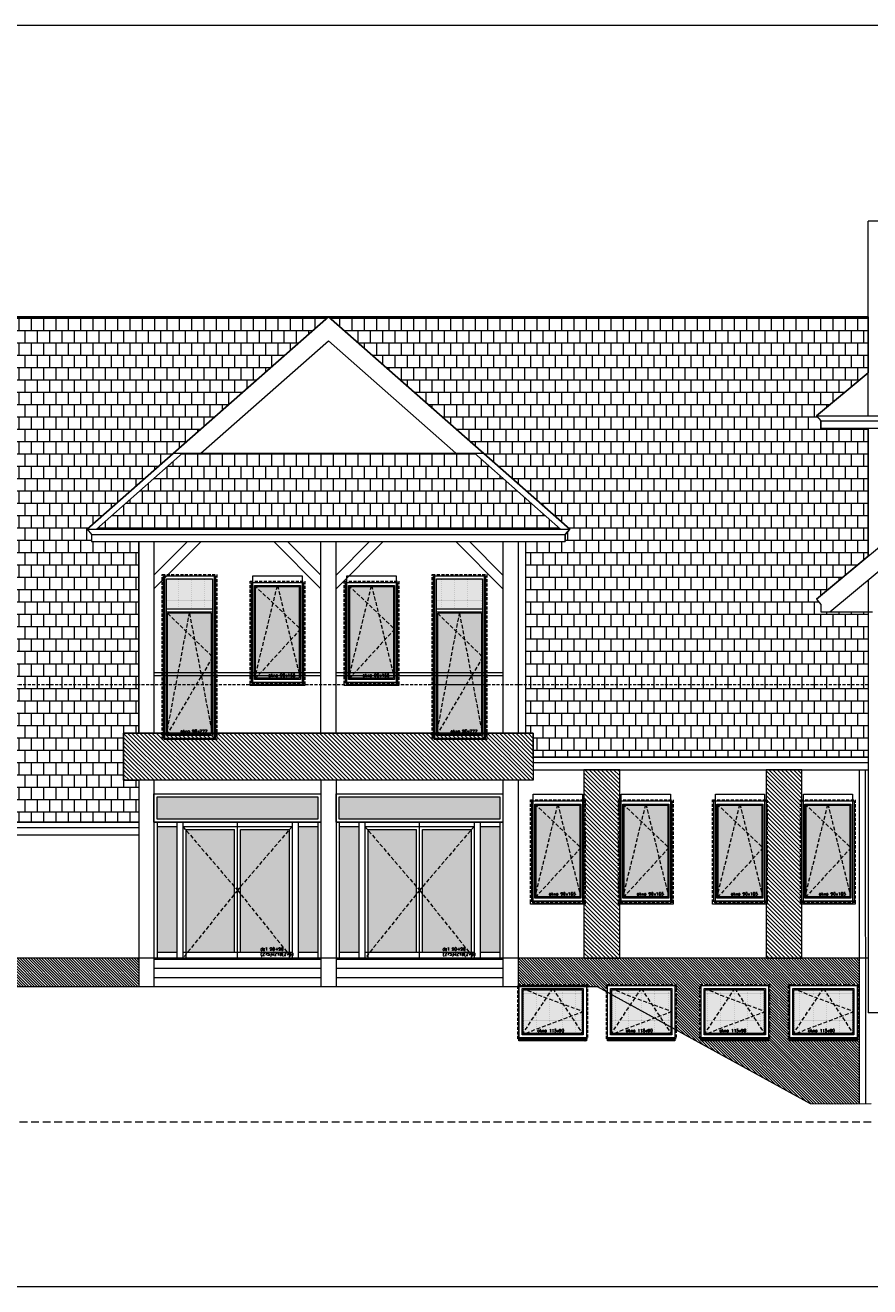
# Model space of a CAD drawing. Header units: millimetres. Extents: x -82287 to 177822, y -399756 to 0.
# Tile 35 of 228: x 64262 to 65654, y -241777 to -239700. Entities that reach past the tile are written whole.
import ezdxf
from ezdxf.enums import TextEntityAlignment as Align

# ---------------------------------------------------------------- set-up
doc = ezdxf.new("R2010")
doc.units = ezdxf.units.MM
doc.header["$MEASUREMENT"] = 0
for name, pattern in [('SUŁOSZOWA - PB 21 03$0$CACHE', [9.525, 6.35, -3.175]), ('SUŁOSZOWA - PB 21 03$0$CARKOVANA', [7.5, 5, -2.5]), ('SUŁOSZOWA - PB 21 03$0$HIDDEN', [9.525, 6.35, -3.175])]:
    doc.linetypes.add(name, pattern=pattern)
doc.layers.add('FL_XREF', color=252, linetype='Continuous')
for name, color, linetype, lineweight in [('SUŁOSZOWA - PB 21 03$0$! opisy okien elewacja', 251, 'Continuous', 0), ('SUŁOSZOWA - PB 21 03$0$!! 0_ Istn-okna', 251, 'Continuous', 0), ('SUŁOSZOWA - PB 21 03$0$!! 0_ Istn-sciany', 251, 'Continuous', 0), ('SUŁOSZOWA - PB 21 03$0$!! 0_ Istn-widok', 251, 'Continuous', 0), ('SUŁOSZOWA - PB 21 03$0$!! 0_ WIDOK ELEWACJA', 251, 'Continuous', 0), ('SUŁOSZOWA - PB 21 03$0$!! 0_Istn-cienka', 251, 'Continuous', 0), ('SUŁOSZOWA - PB 21 03$0$!! 0_Istn-drzwi', 251, 'Continuous', 0), ('SUŁOSZOWA - PB 21 03$0$!! 0_Opis_pom', 251, 'Continuous', 0), ('SUŁOSZOWA - PB 21 03$0$!! 1_ELEWACJA KOLOR', 251, 'Continuous', 0), ('SUŁOSZOWA - PB 21 03$0$!! 1_Hatch dach', 251, 'Continuous', 0), ('SUŁOSZOWA - PB 21 03$0$!! 1_OPIS POM NOWE', 251, 'Continuous', 0), ('SUŁOSZOWA - PB 21 03$0$!! 1_Wyburzenia', 251, 'SUŁOSZOWA - PB 21 03$0$CARKOVANA', 0), ('SUŁOSZOWA - PB 21 03$0$!! 2_ELEWACJA COKÓŁ', 251, 'Continuous', 0), ('SUŁOSZOWA - PB 21 03$0$!! 2_NOWE OKNA WIDOk - remont', 251, 'Continuous', 0), ('SUŁOSZOWA - PB 21 03$0$!! 2_TYNK OBRYS', 251, 'Continuous', 0)]:
    doc.layers.add(name, color=color, linetype=linetype, lineweight=lineweight)
doc.styles.add('SUŁOSZOWA - PB 21 03$0$ARIAL', font='tahoma.ttf')
doc.styles.add('SUŁOSZOWA - PB 21 03$0$TXT', font='simplex.shx')
pattern_1 = [(315, (261219.8475, -171915.682), (2.24506403, 2.24506403), [])]
pattern_2 = [(180, (0, 0), (-2e-15, -20.32), []), (270, (0, 0), (10.16, -20.32), [20.32, -20.32])]
pattern_3 = [(315, (0, 0), (3.367596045, 3.367596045), [])]

# ---------------------------------------------------------------- blocks, each defined once
blk = doc.blocks.new('SUŁOSZOWA - PB 21 03$0$DRZWI DZ 1')
at = {"layer": 'SUŁOSZOWA - PB 21 03$0$!! 1_Hatch dach', "true_color": 0x575757}
h = blk.add_hatch(dxfattribs=at)
h.set_pattern_fill('DOTS', color=251)
h.set_pattern_definition([(180, (1841.5625, 31354.394), (-0.79375, -1.5875), [0, -1.5875])])
h.paths.add_polyline_path([(-3236, 11996.4), (-3236, 11789.4), (-3203.5, 11789.4), (-3203.5, 11996.4)])
h.paths.add_polyline_path([(-3236, 12045.4), (-3236, 12008.4), (-2971, 12008.4), (-2971, 12045.4)])
h.paths.add_polyline_path([(-3188.5, 11991.4), (-3188.5, 11789.4), (-3108.5, 11789.4), (-3108.5, 11991.4)])
h.paths.add_polyline_path([(-3098.5, 11991.4), (-3098.5, 11789.4), (-3018.5, 11789.4), (-3018.5, 11991.4)])
h.paths.add_polyline_path([(-3003.5, 11996.4), (-3003.5, 11789.4), (-2971, 11789.4), (-2971, 11996.4)])
at = {"layer": 'SUŁOSZOWA - PB 21 03$0$!! 0_ Istn-okna'}
for points in [[(-3241, 12003.4), (-3241, 12050.4), (-2966, 12050.4), (-2966, 12003.4)], [(-3236, 12008.4), (-3236, 12045.4), (-2971, 12045.4), (-2971, 12008.4)]]:
    blk.add_lwpolyline(points, close=True, dxfattribs=at)
for points in [[(-3241, 12003.4), (-3241, 11779.4)], [(-3241, 12003.4), (-2966, 12003.4)], [(-3236, 12003.4), (-3236, 11779.4)], [(-3236, 11996.4), (-3203.5, 11996.4)], [(-3203.5, 12003.4), (-3203.5, 11779.4)], [(-3193.5, 12003.4), (-3193.5, 11779.4)], [(-3193.5, 11996.4), (-3013.5, 11996.4)], [(-3188.5, 11991.4), (-3108.5, 11991.4)], [(-3188.5, 11991.4), (-3188.5, 11779.4)], [(-3108.5, 11789.4), (-3108.5, 11991.4)], [(-3103.5, 11779.4), (-3103.5, 12003.4)], [(-3098.5, 11789.4), (-3098.5, 11991.4)], [(-3098.5, 11991.4), (-3018.5, 11991.4)], [(-3018.5, 11991.4), (-3018.5, 11779.4)], [(-3013.5, 12003.4), (-3013.5, 11779.4)], [(-3003.5, 12003.4), (-3003.5, 11779.4)], [(-3003.5, 11996.4), (-2971, 11996.4)], [(-2971, 12003.4), (-2971, 11779.4)], [(-2966, 12003.4), (-2966, 11779.4)], [(-3241, 11779.4), (-2966, 11779.4)], [(-3236, 11789.4), (-3203.5, 11789.4)], [(-3193.5, 11789.4), (-3013.5, 11789.4)], [(-3003.5, 11789.4), (-2971, 11789.4)]]:
    blk.add_lwpolyline(points, dxfattribs=at)
at = {"layer": 'SUŁOSZOWA - PB 21 03$0$!! 1_Hatch dach', "color": 251, "linetype": 'SUŁOSZOWA - PB 21 03$0$CACHE', "true_color": 0x575757}
for points in [[(-3193.5, 11996.4), (-3103.5, 11891.4), (-3193.5, 11779.4)], [(-3013.5, 11996.4), (-3103.5, 11891.4), (-3013.5, 11779.4)]]:
    blk.add_lwpolyline(points, dxfattribs=at)
at = {"insert": (-3065.6, 11797.1), "char_height": 5, "attachment_point": 1, "style": 'SUŁOSZOWA - PB 21 03$0$TXT'}
blk.add_mtext_dynamic_manual_height_columns('dz1 90+90 (275)x210(273)', width=52.63, gutter_width=75, heights=[0], dxfattribs=at)
blk = doc.blocks.new('SUŁOSZOWA - PB 21 03$0$okno 90x180')
at = {"layer": 'SUŁOSZOWA - PB 21 03$0$!! 1_Hatch dach', "true_color": 0x575757}
h = blk.add_hatch(dxfattribs=at)
h.set_pattern_fill('DOTS', color=251)
h.set_pattern_definition([(0, (-9632.3096, -11392.1331), (0.79375, 1.5875), [0, -1.5875])])
h.paths.add_polyline_path([(9, -20), (81, -20), (81, -171), (9, -171)])
at = {"layer": 'SUŁOSZOWA - PB 21 03$0$!! 0_ Istn-okna', "linetype": 'SUŁOSZOWA - PB 21 03$0$CARKOVANA', "lineweight": 5}
blk.add_lwpolyline([(0, -11), (90, -11), (90, -180), (0, -180)], close=True, dxfattribs=at)
at = {"layer": 'SUŁOSZOWA - PB 21 03$0$!! 0_ Istn-okna'}
for points in [[(2, -13), (88, -13), (88, -178), (2, -178)], [(7, -18), (83, -18), (83, -173), (7, -173)], [(9, -20), (81, -20), (81, -171), (9, -171)], [(0, -178), (90, -178), (90, -183), (0, -183)]]:
    blk.add_lwpolyline(points, close=True, dxfattribs=at)
at = {"layer": 'SUŁOSZOWA - PB 21 03$0$!! 1_Hatch dach', "color": 251, "linetype": 'SUŁOSZOWA - PB 21 03$0$CACHE', "true_color": 0x575757}
for points in [[(7, -173), (45, -18), (83, -173)], [(7, -18), (83, -90), (7, -173)]]:
    blk.add_lwpolyline(points, dxfattribs=at)
at = {"insert": (30.1, -163.6), "char_height": 5, "attachment_point": 1, "style": 'SUŁOSZOWA - PB 21 03$0$TXT'}
blk.add_mtext_dynamic_manual_height_columns('okno 90x165', width=52.63, gutter_width=75, heights=[0], dxfattribs=at)
blk = doc.blocks.new('SUŁOSZOWA - PB 21 03$0$okno 115x115')
at = {"layer": 'SUŁOSZOWA - PB 21 03$0$!! 1_Hatch dach', "true_color": 0x575757}
h = blk.add_hatch(dxfattribs=at)
h.set_pattern_fill('DOTS', color=251, angle=360)
h.set_pattern_definition([(360, (-21873.4686, 1906.5186), (0.79375, 1.5875), [0, -1.5875])])
h.paths.add_polyline_path([(-12257.2, 13266.7), (-12160.2, 13266.7), (-12160.2, 13194.7), (-12257.2, 13194.7)])
h = blk.add_hatch(dxfattribs=at)
h.set_pattern_fill('ANSI31', color=251, scale=0.2, angle=360)
h.set_pattern_definition([(45, (0, 0), (-0.449012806, 0.449012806), [])])
h.paths.add_polyline_path([(-12264.2, 13187.7), (-12153.2, 13187.7), (-12153.2, 13182.7), (-12264.2, 13182.7)])
at = {"layer": 'SUŁOSZOWA - PB 21 03$0$!! 0_ Istn-okna', "linetype": 'SUŁOSZOWA - PB 21 03$0$CARKOVANA', "lineweight": 5}
blk.add_lwpolyline([(-12266.2, 13275.7), (-12151.2, 13275.7), (-12151.2, 13185.7), (-12266.2, 13185.7)], close=True, dxfattribs=at)
at = {"layer": 'SUŁOSZOWA - PB 21 03$0$!! 0_ Istn-okna'}
for points in [[(-12264.2, 13273.7), (-12153.2, 13273.7), (-12153.2, 13187.7), (-12264.2, 13187.7)], [(-12259.2, 13268.7), (-12158.2, 13268.7), (-12158.2, 13192.7), (-12259.2, 13192.7)], [(-12257.2, 13266.7), (-12160.2, 13266.7), (-12160.2, 13194.7), (-12257.2, 13194.7)], [(-12264.2, 13187.7), (-12153.2, 13187.7), (-12153.2, 13182.7), (-12264.2, 13182.7)]]:
    blk.add_lwpolyline(points, close=True, dxfattribs=at)
at = {"layer": 'SUŁOSZOWA - PB 21 03$0$!! 1_Hatch dach', "color": 251, "linetype": 'SUŁOSZOWA - PB 21 03$0$CACHE', "true_color": 0x575757}
for points in [[(-12259.2, 13192.7), (-12208.7, 13268.7), (-12158.2, 13192.7)], [(-12259.2, 13268.7), (-12158.2, 13230.7), (-12259.2, 13192.7)]]:
    blk.add_lwpolyline(points, dxfattribs=at)
at = {"insert": (-12234.1, 13202.1), "char_height": 5, "attachment_point": 1, "style": 'SUŁOSZOWA - PB 21 03$0$TXT'}
blk.add_mtext_dynamic_manual_height_columns('okno 115x90', width=52.63, gutter_width=75, heights=[0], dxfattribs=at)
blk = doc.blocks.new('SUŁOSZOWA - PB 21 03$0$drzwi balkonowe 90x270')
at = {"layer": 'SUŁOSZOWA - PB 21 03$0$!! 1_Hatch dach', "true_color": 0x575757}
h = blk.add_hatch(dxfattribs=at)
h.set_pattern_fill('DOTS', color=251, angle=270)
h.set_pattern_definition([(270, (-11122.1331, 9634.3096), (1.5875, -0.79375), [0, -1.5875])])
h.paths.add_polyline_path([(206, -7), (206, -79), (7, -79), (7, -7)])
h = blk.add_hatch(dxfattribs=at)
h.set_pattern_fill('DOTS', color=251, angle=270)
h.set_pattern_definition([(90, (19212.957, -5367.0837), (-1.5875, 0.79375), [0, -1.5875])])
h.paths.add_polyline_path([(263, -5), (213, -5), (213, -81), (263, -81)])
at = {"layer": 'SUŁOSZOWA - PB 21 03$0$!! 0_ Istn-okna', "linetype": 'SUŁOSZOWA - PB 21 03$0$CARKOVANA', "lineweight": 5}
blk.add_lwpolyline([(270, 2), (270, -88), (-2, -88), (-2, 2)], close=True, dxfattribs=at)
at = {"layer": 'SUŁOSZOWA - PB 21 03$0$!! 0_ Istn-okna'}
for points in [[(268, 0), (268, -86), (0, -86), (0, 0)], [(263, -5), (263, -81), (5, -81), (5, -5)]]:
    blk.add_lwpolyline(points, close=True, dxfattribs=at)
for points in [[(206, -79), (7, -79), (7, -7), (206, -7)], [(206, -79), (206, -7)], [(208, -81), (208, -5)], [(213, -81), (213, -5)]]:
    blk.add_lwpolyline(points, dxfattribs=at)
at = {"layer": 'SUŁOSZOWA - PB 21 03$0$!! 0_ Istn-widok'}
blk.add_lwpolyline([(268, -2.5), (268, -83.5), (-2, -83.5), (-2, -2.5)], close=True, dxfattribs=at)
at = {"layer": 'SUŁOSZOWA - PB 21 03$0$!! 1_Hatch dach', "color": 251, "linetype": 'SUŁOSZOWA - PB 21 03$0$CACHE', "true_color": 0x575757}
for points in [[(5, -5), (206, -43), (5, -81)], [(206, -7), (134, -81), (5, -5)]]:
    blk.add_lwpolyline(points, dxfattribs=at)
at = {"insert": (14.4, -28.1), "char_height": 5, "attachment_point": 1, "rotation": 270, "style": 'SUŁOSZOWA - PB 21 03$0$TXT'}
blk.add_mtext_dynamic_manual_height_columns('okno 90x272', width=52.63, gutter_width=75, heights=[0], dxfattribs=at)
blk = doc.blocks.new('SUŁOSZOWA - PB 21 03')
at = {"layer": 'SUŁOSZOWA - PB 21 03$0$!! 1_ELEWACJA KOLOR'}
h = blk.add_hatch(dxfattribs=at)
h.set_pattern_fill('ANSI31', color=129, scale=1.5, angle=-90)
h.set_pattern_definition(pattern_3)
h.paths.add_polyline_path([(64362.25917, -240918.85053), (65037.25917, -240918.85053), (65037.25917, -240996.35053), (64362.25917, -240996.35053)])
h = blk.add_hatch(dxfattribs=at)
h.set_pattern_fill('ANSI31', color=129, scale=1.5, angle=-90)
h.set_pattern_definition(pattern_3)
h.paths.add_polyline_path([(65120.75917, -240978.98294), (65120.75917, -241289.35053), (65179.75917, -241289.35053), (65179.75917, -240978.98294)])
h = blk.add_hatch(dxfattribs=at)
h.set_pattern_fill('ANSI31', color=129, scale=1.5, angle=-90)
h.set_pattern_definition(pattern_3)
h.paths.add_polyline_path([(65420.75917, -240978.98294), (65420.75917, -241289.35053), (65479.75917, -241289.35053), (65479.75917, -240978.98294)])
at = {"layer": 'SUŁOSZOWA - PB 21 03$0$!! 1_Hatch dach', "true_color": 0x990000}
h = blk.add_hatch(dxfattribs=at)
h.set_pattern_fill('AR-B88', color=14, scale=0.1, angle=180)
h.set_pattern_definition(pattern_2)
h.paths.add_polyline_path([(63076.25917, -240958.35053), (63076.25917, -240520.69104), (63076.25917, -240232.83492), (64699.75917, -240232.83492), (64302.25917, -240582.63492), (64309.46611, -240591.27873), (64309.46611, -240603.26733), (64387.25917, -240603.26733), (64387.25917, -240918.85053), (64362.25917, -240918.85053), (64362.25917, -240996.35053), (64387.25917, -240996.35053), (64387.25917, -241065.35053), (63765.75917, -241065.35053), (63761.25917, -241065.35053), (63761.25917, -240958.35053)])
h.paths.add_polyline_path([(63761.25917, -240857.35053), (63761.25917, -240595.98294), (63723.46611, -240595.98294), (63723.46611, -240583.99434), (63716.03396, -240575.54872), (63943.25917, -240375.59053), (64170.25917, -240575.35053), (64163.05224, -240583.99434), (64163.05224, -240595.98294), (64125.25917, -240595.98294), (64125.25917, -240857.35053)], flags=16)
h = blk.add_hatch(dxfattribs=at)
h.set_pattern_fill('AR-B88', color=14, scale=0.1, angle=180)
h.set_pattern_definition(pattern_2)
h.paths.add_polyline_path([(64699.75917, -240232.83492), (65589.25917, -240232.83492), (65589.25917, -240325.14204), (65504.18113, -240396.07745), (65511.25917, -240404.56667), (65511.25917, -240416.55526), (65589.25917, -240416.55526), (65589.25917, -240627.34617), (65504.05224, -240698.127), (65511.25917, -240706.7708), (65511.25917, -240718.7594), (65589.25917, -240718.7594), (65589.25917, -240958.35053), (65037.25917, -240958.35053), (65037.25917, -240918.85053), (65025.25917, -240918.85053), (65025.25917, -240603.26733), (65090.05224, -240603.26733), (65090.05224, -240591.27873), (65097.48439, -240582.83311)])
h = blk.add_hatch(dxfattribs=at)
h.set_pattern_fill('AR-B88', color=14, scale=0.1, angle=180)
h.set_pattern_definition(pattern_2)
h.paths.add_polyline_path([(64317.39629, -240582.63492), (64459.32811, -240457.73492), (64940.19024, -240457.73492), (65082.12206, -240582.63492)])
at = {"layer": 'SUŁOSZOWA - PB 21 03$0$!! 2_ELEWACJA COKÓŁ'}
h = blk.add_hatch(dxfattribs=at)
h.set_pattern_fill('ANSI31', color=250, angle=-90)
h.set_pattern_definition(pattern_1)
h.paths.add_polyline_path([(64387.25917, -241336.35053), (64387.25917, -241289.35053), (63148.25917, -241289.35053), (63148.25917, -241336.35053), (63530.75917, -241336.35053), (63530.75917, -241332.35053), (63620.75917, -241332.35053), (63620.75917, -241336.35053), (63675.75917, -241336.35053), (63675.75917, -241332.35053), (63765.75917, -241332.35053), (63765.75917, -241336.35053)])
h = blk.add_hatch(dxfattribs=at)
h.set_pattern_fill('ANSI31', color=250, angle=-90)
h.set_pattern_definition(pattern_1)
h.paths.add_polyline_path([(65544.26679, -241529.80524), (65574.43367, -241529.27868), (65574.35759, -241289.35053), (65012.25917, -241289.35053), (65012.25917, -241332.35053), (65126.75917, -241332.35053), (65126.75917, -241336.35053), (65142.91071, -241336.35053), (65157.75917, -241344.48896), (65157.75917, -241332.35053), (65272.75917, -241332.35053), (65272.75917, -241407.52035), (65494.27441, -241528.93262)])
h.paths.add_polyline_path([(65459.75917, -241424.35053), (65459.75917, -241422.35053), (65457.75917, -241422.35053), (65457.75917, -241332.35053), (65572.75917, -241332.35053), (65572.75917, -241422.35053), (65570.75917, -241422.35053), (65570.75917, -241424.35053)], flags=16)
h.paths.add_polyline_path([(65459.75917, -241420.35053), (65459.75917, -241334.35053), (65570.75917, -241334.35053), (65570.75917, -241420.35053)], flags=0)
h.paths.add_polyline_path([(65464.75917, -241415.35053), (65464.75917, -241339.35053), (65565.75917, -241339.35053), (65565.75917, -241415.35053)], flags=0)
h.paths.add_polyline_path([(65470.07496, -241413.35053), (65464.75917, -241415.35053), (65466.75917, -241412.34063), (65466.75917, -241340.10301), (65470.07496, -241341.35053), (65513.93023, -241341.35053), (65515.25917, -241339.35053), (65516.58812, -241341.35053), (65563.75917, -241341.35053), (65563.75917, -241376.59806), (65565.75917, -241377.35053), (65563.75917, -241378.10301), (65563.75917, -241412.34063), (65564.43023, -241413.35053)], flags=0)
h.paths.add_polyline_path([(65426.75917, -241422.35053), (65424.75917, -241422.35053), (65424.75917, -241424.35053), (65313.75917, -241424.35053), (65313.75917, -241422.35053), (65311.75917, -241422.35053), (65311.75917, -241332.35053), (65426.75917, -241332.35053)], flags=16)
h.paths.add_polyline_path([(65424.75917, -241420.35053), (65313.75917, -241420.35053), (65313.75917, -241334.35053), (65424.75917, -241334.35053)], flags=0)
h.paths.add_polyline_path([(65419.75917, -241415.35053), (65318.75917, -241415.35053), (65318.75917, -241339.35053), (65419.75917, -241339.35053)], flags=0)
h.paths.add_polyline_path([(65418.43023, -241413.35053), (65324.07496, -241413.35053), (65318.75917, -241415.35053), (65320.75917, -241412.34063), (65320.75917, -241340.10301), (65324.07496, -241341.35053), (65367.93023, -241341.35053), (65369.25917, -241339.35053), (65370.58812, -241341.35053), (65417.75917, -241341.35053), (65417.75917, -241376.59806), (65419.75917, -241377.35053), (65417.75917, -241378.10301), (65417.75917, -241412.34063)], flags=0)
h.paths.add_polyline_path([(65488.58693, -241412.1909), (65537.75359, -241412.1909), (65537.75359, -241404.6909), (65488.58693, -241404.6909)], flags=8)
h.paths.add_polyline_path([(65342.58693, -241412.1909), (65391.75359, -241412.1909), (65391.75359, -241404.6909), (65342.58693, -241404.6909)], flags=8)
at = {"layer": 'SUŁOSZOWA - PB 21 03$0$! opisy okien elewacja'}
for points in [[(68096.18025, -239752.90582), (68096.18025, -241830.32956), (61076.44714, -241830.32956), (61076.44714, -239752.90582)], [(63076.25917, -240958.35053), (63076.25917, -240520.69104), (63076.25917, -240232.83492), (64699.75917, -240232.83492), (64302.25917, -240582.63492), (64309.46611, -240591.27873), (64309.46611, -240603.26733), (64387.25917, -240603.26733), (64387.25917, -240918.85053), (64362.25917, -240918.85053), (64362.25917, -240996.35053), (64387.25917, -240996.35053), (64387.25917, -241065.35053), (63765.75917, -241065.35053), (63765.75917, -241065.35053), (63761.25917, -241065.35053), (63761.25917, -241065.35053), (63761.25917, -240958.35053), (63761.25917, -240958.35053)], [(64699.75917, -240232.83492), (65589.25917, -240232.83492), (65589.25917, -240325.14204), (65504.18113, -240396.07745), (65511.25917, -240404.56667), (65511.25917, -240416.55526), (65589.25917, -240416.55526), (65589.25917, -240627.34617), (65504.05224, -240698.127), (65511.25917, -240706.7708), (65511.25917, -240718.7594), (65589.25917, -240718.7594), (65589.25917, -240958.35053), (65037.25917, -240958.35053), (65037.25917, -240918.85053), (65025.25917, -240918.85053), (65025.25917, -240603.26733), (65090.05224, -240603.26733), (65090.05224, -240591.27873), (65097.48439, -240582.83311)], [(64317.39629, -240582.63492), (64459.32811, -240457.73492), (64940.19024, -240457.73492), (65082.12206, -240582.63492)]]:
    blk.add_lwpolyline(points, close=True, dxfattribs=at)
at = {"layer": 'SUŁOSZOWA - PB 21 03$0$!! 0_ Istn-sciany'}
for points in [[(65142.91071, -241336.35053), (62773.29169, -241336.35053)], [(65494.27441, -241528.93262), (65142.91071, -241336.35053)], [(65544.26679, -241529.80524), (65494.27441, -241528.93262)], [(65594.25917, -241528.93262), (65544.26679, -241529.80524)]]:
    blk.add_lwpolyline(points, dxfattribs=at)
at = {"layer": 'SUŁOSZOWA - PB 21 03$0$!! 0_ WIDOK ELEWACJA'}
for points in [[(65504.05224, -240698.127), (66253.75917, -240075.35053)], [(65589.25917, -240395.92286), (65589.25917, -240075.35053)], [(66253.75917, -240075.35053), (65589.25917, -240075.35053)], [(65526.16412, -240718.7594), (66253.75917, -240114.35112)], [(65589.25917, -240232.83492), (63076.25917, -240232.83492)], [(64302.25917, -240582.63492), (64699.75917, -240232.83492), (65097.25917, -240582.63492)], [(64489.60234, -240457.73492), (64699.75917, -240272.79691), (64909.91601, -240457.73492)], [(65504.05224, -240395.92286), (65589.25917, -240325.14204)], [(65504.05224, -240395.92286), (65511.25917, -240404.56667), (65511.25917, -240416.55526), (65843.01219, -240416.55526)], [(65504.05224, -240395.92286), (65867.84977, -240395.92286)], [(65511.25917, -240404.56667), (65857.44423, -240404.56667)], [(65589.25917, -240627.34617), (65589.25917, -240416.55526)], [(64317.39629, -240582.63492), (64459.32811, -240457.73492)], [(64444.19099, -240457.73492), (64955.32736, -240457.73492)], [(64940.19024, -240457.73492), (65082.12206, -240582.63492)], [(64302.25917, -240582.63492), (65097.25917, -240582.63492)], [(64302.25917, -240582.63492), (64309.46611, -240591.27873), (64309.46611, -240603.26733)], [(65097.25917, -240582.63492), (65090.05224, -240591.27873), (65090.05224, -240603.26733)], [(64309.46611, -240591.27873), (65090.05224, -240591.27873)], [(64309.46611, -240603.26733), (65090.05224, -240603.26733)], [(64387.25917, -240918.85053), (64387.25917, -240603.26733)], [(64412.25917, -240603.26733), (64412.25917, -240918.85053)], [(64412.25917, -240658.26733), (64467.25917, -240603.26733)], [(64412.25917, -240680.89474), (64489.88659, -240603.26733)], [(64687.25917, -240680.89474), (64609.63176, -240603.26733)], [(64687.25917, -240658.26733), (64632.25917, -240603.26733)], [(64687.25917, -240918.85053), (64687.25917, -240603.26733)], [(64712.25917, -240918.85053), (64712.25917, -240603.26733)], [(64712.25917, -240658.26733), (64767.25917, -240603.26733)], [(64712.25917, -240680.89474), (64789.88659, -240603.26733)], [(64987.25917, -240680.89474), (64909.63176, -240603.26733)], [(64987.25917, -240658.26733), (64932.25917, -240603.26733)], [(64987.25917, -240603.26733), (64987.25917, -240918.85053)], [(65012.25917, -240603.26733), (65012.25917, -240918.85053)], [(65025.25917, -240918.85053), (65025.25917, -240603.26733)], [(65589.25917, -240666.34676), (65589.25917, -241379.35053)], [(65504.05224, -240698.127), (65511.25917, -240706.7708), (65511.25917, -240718.7594), (65596.25917, -240718.7594)], [(64687.25917, -240819.35053), (64412.25917, -240819.35053)], [(64687.25917, -240824.35053), (64412.25917, -240824.35053)], [(64987.25917, -240819.35053), (64712.25917, -240819.35053)], [(64987.25917, -240824.35053), (64712.25917, -240824.35053)], [(65037.25917, -240918.85053), (64362.25917, -240918.85053)], [(64362.25917, -240918.85053), (64362.25917, -240996.35053)], [(65037.25917, -240918.85053), (65037.25917, -240996.35053)], [(64387.25917, -241065.35053), (63761.25917, -241065.35053), (63761.25917, -240958.35053)], [(65037.25917, -240958.35053), (65589.25917, -240958.35053)], [(65037.25917, -240966.99434), (65589.25917, -240966.99434)], [(65037.25917, -240978.98294), (65589.25917, -240978.98294)], [(65574.25917, -240978.98294), (65574.43367, -241529.27868)], [(65584.25917, -240978.98294), (65584.43367, -241529.10413)], [(65037.25917, -240996.35053), (64362.25917, -240996.35053)], [(64387.25917, -240996.35053), (64387.25917, -241336.35053)], [(64412.25917, -240996.35053), (64412.25917, -241336.35053)], [(64687.25917, -240996.35053), (64687.25917, -241336.35053)], [(64712.25917, -240996.35053), (64712.25917, -241336.35053)], [(64987.25917, -240996.35053), (64987.25917, -241336.35053)], [(65012.25917, -240996.35053), (65012.25917, -241336.35053)], [(63761.25917, -241065.35053), (64387.25917, -241065.35053)], [(63761.25917, -241073.99434), (64387.25917, -241073.99434)], [(63761.25917, -241085.98294), (64387.25917, -241085.98294)], [(65589.25917, -241289.35053), (63143.25917, -241289.35053)], [(64687.25917, -241291.35053), (64412.25917, -241291.35053)], [(64987.25917, -241291.35053), (64712.25917, -241291.35053)], [(64687.25917, -241306.35053), (64412.25917, -241306.35053)], [(64987.25917, -241306.35053), (64712.25917, -241306.35053)], [(64687.25917, -241321.35053), (64412.25917, -241321.35053)], [(64987.25917, -241321.35053), (64712.25917, -241321.35053)], [(66911.25917, -241379.35053), (65589.25917, -241379.35053)]]:
    blk.add_lwpolyline(points, dxfattribs=at)
for points in [[(64575.25917, -240659.35053), (64656.25917, -240659.35053), (64656.25917, -240839.35053), (64575.25917, -240839.35053)], [(64730.25917, -240659.35053), (64811.25917, -240659.35053), (64811.25917, -240839.35053), (64730.25917, -240839.35053)], [(64875.25917, -240659.35053), (64956.25917, -240659.35053), (64956.25917, -240839.35053), (64875.25917, -240839.35053)], [(65037.25917, -241019.35053), (65118.25917, -241019.35053), (65118.25917, -241199.35053), (65037.25917, -241199.35053)], [(65182.25917, -241019.35053), (65263.25917, -241019.35053), (65263.25917, -241199.35053), (65182.25917, -241199.35053)], [(65337.25917, -241019.35053), (65418.25917, -241019.35053), (65418.25917, -241199.35053), (65337.25917, -241199.35053)], [(65482.25917, -241019.35053), (65563.25917, -241019.35053), (65563.25917, -241199.35053), (65482.25917, -241199.35053)], [(65013.75917, -241334.35053), (65124.75917, -241334.35053), (65124.75917, -241424.35053), (65013.75917, -241424.35053)], [(65159.75917, -241334.35053), (65270.75917, -241334.35053), (65270.75917, -241424.35053), (65159.75917, -241424.35053)], [(65313.75917, -241334.35053), (65424.75917, -241334.35053), (65424.75917, -241424.35053), (65313.75917, -241424.35053)], [(65459.75917, -241334.35053), (65570.75917, -241334.35053), (65570.75917, -241424.35053), (65459.75917, -241424.35053)]]:
    blk.add_lwpolyline(points, close=True, dxfattribs=at)
at = {"layer": 'SUŁOSZOWA - PB 21 03$0$!! 0_Istn-cienka', "linetype": 'SUŁOSZOWA - PB 21 03$0$HIDDEN', "ltscale": 2}
blk.add_lwpolyline([(65594.25917, -241559.35053), (63148.25917, -241559.35053)], dxfattribs=at)
at = {"layer": 'SUŁOSZOWA - PB 21 03$0$!! 0_Istn-drzwi'}
blk.add_lwpolyline([(64362.25917, -240918.85053), (65037.25917, -240918.85053), (65037.25917, -240996.35053), (64362.25917, -240996.35053)], close=True, dxfattribs=at)
at = {"layer": 'SUŁOSZOWA - PB 21 03$0$!! 1_Wyburzenia'}
blk.add_lwpolyline([(65589.25917, -240839.35053), (63069.5015, -240839.35053)], dxfattribs=at)
at = {"layer": 'SUŁOSZOWA - PB 21 03$0$!! 2_TYNK OBRYS'}
for points in [[(65120.75917, -240978.98294), (65120.75917, -241289.35053), (65179.75917, -241289.35053), (65179.75917, -240978.98294)], [(65420.75917, -240978.98294), (65420.75917, -241289.35053), (65479.75917, -241289.35053), (65479.75917, -240978.98294)]]:
    blk.add_lwpolyline(points, close=True, dxfattribs=at)
at = {"layer": 'SUŁOSZOWA - PB 21 03$0$!! 2_NOWE OKNA WIDOk - remont', "rotation": 89.99999999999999}
for p in [(64427.75917, -240927.35053), (64872.75917, -240927.35053)]:
    blk.add_blockref('SUŁOSZOWA - PB 21 03$0$drzwi balkonowe 90x270', p, dxfattribs=at)
at = {"layer": 'SUŁOSZOWA - PB 21 03$0$!! 2_NOWE OKNA WIDOk - remont'}
for name, p in [('SUŁOSZOWA - PB 21 03$0$okno 90x180', (64570.75917, -240657.35053)), ('SUŁOSZOWA - PB 21 03$0$okno 90x180', (64725.75917, -240657.35053)), ('SUŁOSZOWA - PB 21 03$0$DRZWI DZ 1', (67653.28033, -253068.78756)), ('SUŁOSZOWA - PB 21 03$0$DRZWI DZ 1', (67953.28033, -253068.78756)), ('SUŁOSZOWA - PB 21 03$0$okno 90x180', (65032.75917, -241017.35053)), ('SUŁOSZOWA - PB 21 03$0$okno 90x180', (65177.75917, -241017.35053)), ('SUŁOSZOWA - PB 21 03$0$okno 90x180', (65332.75917, -241017.35053)), ('SUŁOSZOWA - PB 21 03$0$okno 90x180', (65477.75917, -241017.35053)), ('SUŁOSZOWA - PB 21 03$0$okno 115x115', (77277.91819, -254608.00231)), ('SUŁOSZOWA - PB 21 03$0$okno 115x115', (77423.91819, -254608.00231)), ('SUŁOSZOWA - PB 21 03$0$okno 115x115', (77577.91819, -254608.00231)), ('SUŁOSZOWA - PB 21 03$0$okno 115x115', (77723.91819, -254608.00231))]:
    blk.add_blockref(name, p, dxfattribs=at)
at = {"layer": 'SUŁOSZOWA - PB 21 03$0$!! 0_Opis_pom', "ltscale": 0.7, "style": 'SUŁOSZOWA - PB 21 03$0$ARIAL'}
for tag, p in [('B0,19', (52679.2094, -194257.55204)), ('B2,14', (73874.0461, -194402.0887)), ('B1,21', (60405.50261, -194427.18207)), ('B2,12', (73342.49259, -194413.89249)), ('A1,16', (59129.54925, -194448.08429)), ('B1/17', (59524.53699, -194450.37428)), ('B1,19', (59914.81903, -194448.15658)), ('1,23', (61575.22173, -194450.37428)), ('B2,11', (73069.01144, -194438.89383)), ('B2,16', (75195.07765, -194441.83446)), ('B0,15', (51514.15008, -194461.8073)), ('A1,1', (58808.06672, -194460.94161)), ('1,22', (60947.33929, -194456.1144)), ('B2,17', (75506.7465, -194471.3759)), ('B2,19.1', (76701.67035, -194466.03695)), ('B3,7', (87459.81312, -194465.07097)), ('B3,3', (88235.73906, -194465.79732)), ('B0,18', (52071.43815, -194478.40179)), ('B1,18', (59715.51745, -194473.87108)), ('B1,20', (60198.53687, -194490.17374)), ('B2,10', (72728.63362, -194489.37283)), ('B2,15', (74566.38885, -194487.81114)), ('B3,6', (86826.65132, -194483.15512)), ('B3,8', (90006.66539, -194478.47972)), ('A0,6', (49094.40602, -194505.72387)), ('A1,6', (58565.96262, -194514.50753)), ('A2,5', (72452.45009, -194505.90583)), ('B2,13', (73649.91716, -194500.01242)), ('A0,5', (49399.71914, -194533.19455)), ('A0,4', (49692.81919, -194517.93289)), ('A0,3', (49906.53818, -194524.03766)), ('B0,20', (53125.45224, -194527.8835)), ('B0,21', (53847.26622, -194535.08002)), ('B0,22', (54187.56644, -194519.04308)), ('B1,1', (61908.24378, -194515.48656)), ('B1,3', (62229.35503, -194604.49851)), ('B2,18', (75922.43604, -194612.23635)), ('B2,19', (77152.69039, -194617.53776)), ('A3,4', (85509.27934, -194642.47136)), ('B0,24B', (54824.42896, -194684.26784)), ('B1,4', (63476.45184, -194691.11207)), ('B0,13', (50367.63944, -194706.5583)), ('B0,16', (51457.40872, -194704.43091)), ('B0,17', (51897.58569, -194706.77195)), ('A2,4', (71695.75649, -194707.44268)), ('B0,23', (54542.05776, -194742.93939)), ('A1,5', (58149.22649, -194724.80163)), ('A2.1', (72371.45884, -194731.56251)), ('A1,2', (58744.42262, -194746.622)), ('B1,2D', (60756.29674, -194750.92727)), ('A1,15', (59129.54925, -194780.73348)), ('B0,14', (50962.60809, -194789.06568)), ('B1,4', (63483.03852, -194791.04365)), ('A3.1', (86079.08704, -194786.62422)), ('A0,2', (49295.91259, -194810.95246)), ('B0,7', (52851.95551, -194845.56115)), ('B1,2B', (62374.83512, -194841.86715)), ('B2.7', (74548.27897, -194836.12781)), ('B3,2', (89035.72921, -194837.99287)), ('B1,2A', (61803.35407, -194869.27513)), ('B0,8', (51561.38742, -194890.27848)), ('A1,3', (58810.05243, -195008.83917)), ('A3.2', (86016.50296, -195004.88875)), ('A0,1', (49914.27925, -195025.82804)), ('A0,10', (49695.87246, -195042.9259)), ('B0,17', (51225.06492, -195049.74007)), ('B0,6', (52110.41055, -195069.39267)), ('B1,8', (61403.63433, -195071.25189)), ('A2.2', (72371.45884, -195070.78713)), ('B2.2', (74976.1855, -195068.47988)), ('A0,7', (49042.50308, -195082.6056)), ('B3,11', (88623.94853, -195099.23575)), ('B3,4', (87612.56208, -195132.78192)), ('B3,5', (86839.47632, -195174.05241)), ('B0,12', (50313.60595, -195207.52936)), ('B0,11', (50726.178, -195219.06638)), ('B3,10', (89778.42161, -195220.68871)), ('B1,6', (63686.26823, -195231.3997)), ('B0,10', (51476.34179, -195259.44699)), ('B0,24A', (54359.17011, -195245.97867)), ('A1,4', (58093.66276, -195250.96213)), ('B3,9', (90479.74099, -195260.18621)), ('A0,11', (49643.96951, -195271.84772)), ('B1,14', (59332.54805, -195280.73534)), ('A0,8', (49042.50308, -195293.21363)), ('B0,9', (51798.4912, -195291.17482)), ('B2,21', (75970.16114, -195290.81005)), ('B0,3', (52068.59538, -195319.60465)), ('B1,13', (60186.62513, -195314.46953)), ('B1,10', (60892.94126, -195319.45825)), ('B1,5', (63419.22943, -195317.21026)), ('A2.3', (71832.37045, -195318.78232)), ('B2,9', (73175.51251, -195317.21162)), ('B2,4', (74493.5947, -195318.7733)), ('B2,3', (74674.2815, -195319.28036)), ('A3,3', (85569.83931, -195318.78232)), ('B1,9', (61058.12383, -195344.48743)), ('B2,8', (73894.209, -195338.18956)), ('B2,20', (77211.021, -195343.82367)), ('B3,1', (88723.65615, -195329.98594)), ('B0,2', (52227.2348, -195357.98297)), ('B2.1', (75304.74121, -195348.36327)), ('B1,2C', (61827.40698, -195369.02625)), ('B1,7', (62134.52151, -195372.05069)), ('B0,1', (53061.17304, -195403.85659)), ('A0,9', (49001.50444, -195413.15723)), ('A0,12', (49689.76592, -195485.50737)), ('B0,4', (52224.78303, -195500.96352)), ('B2,5', (74686.48999, -195507.24036)), ('B1,11', (61050.00078, -195512.89565)), ('B1,12', (60864.00751, -195544.00738)), ('B2,6', (74499.29165, -195549.55175)), ('B0,5', (52066.14362, -195556.83806)), ('C2,2', (74812.78942, -195865.8959)), ('C1,3', (61091.58871, -195973.27844)), ('C0,2A', (52278.30875, -196050.48297)), ('C0,1', (52808.36775, -196132.34208)), ('C1,2', (61690.27405, -196439.72387)), ('C1,1', (62060.59754, -196465.28533)), ('C3,1', (88979.71614, -196545.67785)), ('C0,2B', (53028.88223, -196668.8019)), ('C1,4', (61008.68123, -196686.32122)), ('C2,1', (75334.65984, -196786.2197)), ('C2,3', (74834.65119, -196933.26657)), ('C1,5', (61062.7252, -196991.42453)), ('C1,10', (62127.38542, -196998.81344)), ('C1,9', (62147.33751, -197289.53424)), ('C1,6', (61131.41824, -197329.69535)), ('C0,3', (52181.98562, -197341.92176)), ('D1,1', (73931.12245, -197584.03121)), ('C0,4', (52345.96562, -197596.60561)), ('D0,18', (60296.49264, -197617.95269)), ('C2,4', (75243.70451, -197663.89)), ('D0,7', (59141.53804, -197722.84718)), ('D0,3', (59562.25866, -197751.14316)), ('D0,17', (60701.16801, -197741.44864)), ('C1,7', (61222.2575, -197737.18052)), ('D1,6', (72757.78643, -197751.22612)), ('D1,4', (73157.19908, -197744.29721)), ('D0,6', (58741.71849, -197802.61699)), ('D0,10', (58357.73602, -197820.93991)), ('D,09', (59195.67196, -197881.51243)), ('C0,5', (52269.72696, -197902.4362)), ('C0,6', (52872.93793, -197917.07354)), ('D0,2', (59943.06082, -197917.06725)), ('D0,16', (60721.3534, -197935.2949)), ('D1,3', (73475.28953, -197924.29875)), ('D0,8', (59058.9008, -197963.64925)), ('D0,5', (59448.52586, -197969.8061)), ('D1,5', (73291.61607, -197999.29956)), ('C2,5', (74555.08284, -197988.7886)), ('D0,4', (59655.02693, -198042.2589)), ('D0,15', (60692.12223, -198127.4643)), ('D0,1', (59931.33074, -198173.12806)), ('D1,2', (73578.07819, -198172.30068)), ('D0,11', (58161.27105, -198211.45823)), ('D0,12', (58250.99458, -198537.17631)), ('D0,13', (58250.99458, -198764.99605)), ('D1,7', (71854.87376, -198786.88467)), ('D0,14', (59130.08589, -198795.3373)), ('D1,8', (71715.35366, -199212.44512))]:
    blk.add_attdef(tag, text='', height=11.968, dxfattribs=at).set_placement(p, align=Align.MIDDLE_CENTER)
at = {"layer": 'SUŁOSZOWA - PB 21 03$0$!! 1_OPIS POM NOWE', "style": 'SUŁOSZOWA - PB 21 03$0$ARIAL'}
for tag, p in [('C1.7A', (61271.6179, -197538.30303)), ('C2.5B', (74970.66097, -197546.70728)), ('C2,5C', (74903.71123, -197659.13664)), ('C2.4', (75374.07862, -197726.11453)), ('D1,2B', (74322.25834, -197791.43247)), ('C1.7C', (61260.26049, -197811.38428)), ('C1.8B', (61588.27341, -197817.62151)), ('C1.8A', (61884.42005, -197818.94854)), ('C1.7B', (61322.12354, -197933.89849)), ('C2,5A', (74943.41937, -197993.49482)), ('E1.2', (62164.78326, -198139.98688)), ('E1.5E', (62692.10372, -198153.27854)), ('D1,2C', (73419.9359, -198156.57844)), ('E2.9', (75361.45041, -198161.88904)), ('E2.7', (76022.45692, -198162.26272)), ('E3.1', (88990.58975, -198158.87886)), ('E1.1', (61330.46191, -198191.9806)), ('E1.5D', (62993.60773, -198185.416)), ('D1,2A', (74280.17915, -198172.30068)), ('E1.5C', (63016.9343, -198246.3437)), ('E1.5B', (63264.15117, -198307.8661)), ('E3.2', (88781.41347, -198385.24275)), ('E1.6', (61022.6264, -198421.00827)), ('E2.2', (74782.75417, -198427.85813)), ('E2.8', (75757.29014, -198437.09188)), ('E1.5A', (63049.47589, -198456.39852)), ('E2.6', (76531.8031, -198444.40756)), ('E3.4', (89392.22607, -198450.03942)), ('E1.5G', (62892.39981, -198586.12622)), ('E1.5F', (62736.15118, -198589.14592)), ('E1,4', (61888.25021, -198652.6996)), ('E2.1', (75803.99631, -198697.05773)), ('E1.5L', (63297.7633, -198733.65678)), ('E1.3', (61058.5992, -198806.28147)), ('E1.5H', (62893.53005, -198830.01758)), ('E2,3', (74778.52304, -198843.9541)), ('E3.3', (89150.95684, -198867.32581)), ('E1.5K', (63266.15427, -198904.67789)), ('E1.5I', (62723.74907, -199005.87002)), ('E2.4', (75135.87669, -199083.20857)), ('E2.5', (76615.04061, -199164.91143)), ('E1.5J', (63204.25187, -199215.697))]:
    blk.add_attdef(tag, text='', height=11.968, dxfattribs=at).set_placement(p, align=Align.MIDDLE_CENTER)

msp = doc.modelspace()

# ---------------------------------------------------------------- block references
at = {"layer": 'FL_XREF'}
msp.add_blockref('SUŁOSZOWA - PB 21 03', (62.3, 52.9), dxfattribs=at)

doc.saveas('drawing.dxf')
